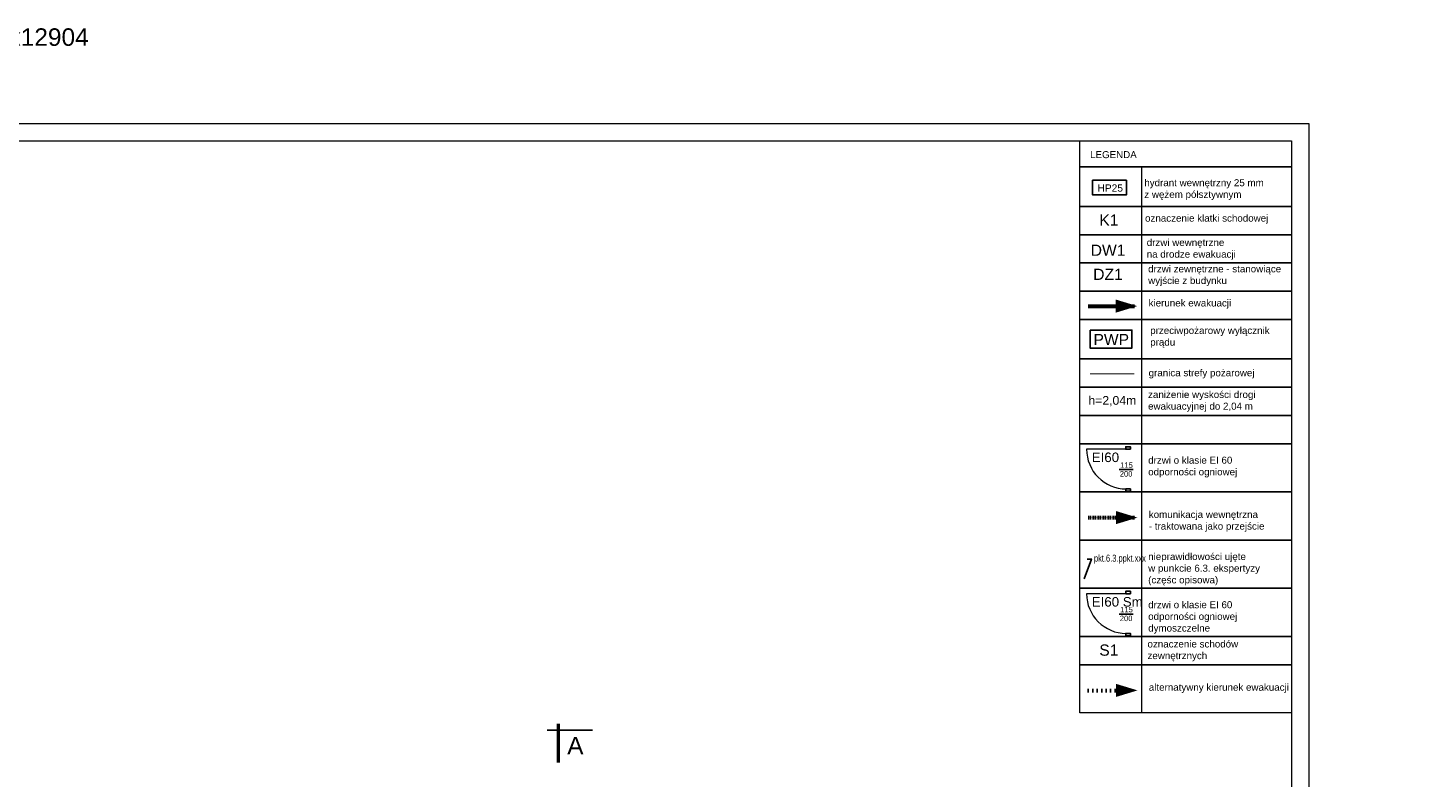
# Model space of a CAD drawing. Header units: millimetres. Extents: x 126553 to 403692, y -95821 to 38049.
# Tile 164 of 256: x 223207 to 227211, y 7775 to 9918. Entities that reach past the tile are written whole.
import ezdxf
from ezdxf import colors
from ezdxf.entities.mleader import LeaderData, LeaderLine
from ezdxf.math import Vec2, Vec3

# ---------------------------------------------------------------- set-up
doc = ezdxf.new("R2010")
doc.units = ezdxf.units.MM
for name, pattern in [('ACAD_ISO02W100', [15, 12, -3]), ('DASHDOT', [1, 0.5, -0.25, 0, -0.25]), ('DOTX2', [12.7, 0, -12.7])]:
    doc.linetypes.add(name, pattern=pattern)
for name, color, linetype, lineweight in [('_(06 GRUBA)', 7, 'Continuous', 40), ('A-opis', 7, 'Continuous', 18), ('docieplenie', 6, 'Continuous', 18), ('ewakaucja', 3, 'Continuous', 50), ('opisy', 7, 'Continuous', 18), ('ramki', 250, 'Continuous', 13), ('WAW_P-POŻ', 10, 'Continuous', 9), ('WYMIAR', 7, 'Continuous', 18), ('wymiarowanie', 7, 'Continuous', 18), ('ściany', 7, 'Continuous', 0), ('ŚCIANY GRUBE', 7, 'Continuous', 20)]:
    doc.layers.add(name, color=color, linetype=linetype, lineweight=lineweight)
for name, color, linetype in [('Opisy - Teksty', 7, 'Continuous'), ('WENTYLE_WADLIWE', 1, 'Continuous'), ('WIDOK', 7, 'Continuous')]:
    doc.layers.add(name, color=color, linetype=linetype)
doc.styles.add('Arial', font='arial.ttf')
doc.styles.add('GENERATED_STYLE_2', font='arial.ttf')
doc.styles.add('ROMANS', font='romans.shx', dxfattribs={"width": 0.7})

msp = doc.modelspace()

# ---------------------------------------------------------------- linework, layer by layer
at = {"color": 1}
msp.add_lwpolyline([(226251.30582, 9483.17862), (226348.16486, 9483.17862), (226348.16486, 9441.31742), (226251.30582, 9441.31742)], close=True, dxfattribs=at)
at = {"layer": '_(06 GRUBA)', "color": 3}
for points in [[(226379.41461, 9123.47335, 0, 37.5, 0), (226317.71137, 9123.47335, 37.5, 37.5, 0)], [(226379.93683, 8519.10906, 0, 37.5, 0), (226318.23358, 8519.10906, 37.5, 37.5, 0)], [(226379.93683, 8025.31401, 0, 37.5, 0), (226318.23358, 8025.31401, 37.5, 37.5, 0)]]:
    msp.add_lwpolyline(points, format="xyseb", dxfattribs=at)
at = {"layer": '_(06 GRUBA)', "color": 1, "lineweight": -2}
msp.add_lwpolyline([(226244.18141, 9054.75163), (226363.87817, 9054.75163), (226363.87817, 9003.57433), (226244.18141, 9003.57433)], close=True, dxfattribs=at)
at = {"layer": '_(06 GRUBA)', "color": 7, "lineweight": -2}
for points in [[(226359.65594, 8714.61565), (226346.3953, 8714.61565), (226346.3953, 8721.47139), (226359.65594, 8721.47139)], [(226359.65594, 8594.15018), (226346.3953, 8594.15018), (226346.3953, 8601.00592), (226359.65594, 8601.00592)], [(226359.65594, 8301.61894), (226346.3953, 8301.61894), (226346.3953, 8308.47468), (226359.65594, 8308.47468)], [(226359.65594, 8181.15346), (226346.3953, 8181.15346), (226346.3953, 8188.0092), (226359.65594, 8188.0092)]]:
    msp.add_lwpolyline(points, close=True, dxfattribs=at)
for points in [[(226327.33499, 8656.19958), (226367.54986, 8656.19958)], [(226327.33499, 8243.20286), (226367.54986, 8243.20286)]]:
    msp.add_lwpolyline(points, dxfattribs=at)
at = {"layer": 'docieplenie', "color": 0, "lineweight": 0}
for points in [[(226347.65594, 8714.61565), (226234.05594, 8714.61565)], [(226347.65594, 8301.61894), (226234.05594, 8301.61894)]]:
    msp.add_lwpolyline(points, dxfattribs=at)
for centre in [(226347.67354, 8714.62352), (226347.67354, 8301.6268)]:
    msp.add_arc(centre, 113.6176, 180.00396703, 269.99112301, dxfattribs=at)
at = {"layer": 'ewakaucja', "color": 3, "lineweight": 60}
msp.add_lwpolyline([(226238.48784, 9123.47335), (226371.14946, 9123.47335)], dxfattribs=at)
at = {"layer": 'ewakaucja', "color": 3, "linetype": 'DASHDOT', "lineweight": 60}
msp.add_lwpolyline([(226239.01005, 8519.10906), (226371.67168, 8519.10906)], dxfattribs=at)
at = {"layer": 'ramki', "color": 0, "ltscale": 0.6}
for points in [[(213966.30998, 9645.64919), (226870.0253, 9645.64919), (226870.0253, 5445.64919), (213966.30998, 5445.64919)], [(214166.30998, 9595.64919), (226820.0253, 9595.64919), (226820.0253, 5495.64919), (214166.30998, 5495.64919)]]:
    msp.add_lwpolyline(points, close=True, dxfattribs=at)
at = {"layer": 'ramki', "color": 3, "linetype": 'DOTX2', "lineweight": 60}
msp.add_lwpolyline([(226239.01005, 8025.31401), (226371.67168, 8025.31401)], dxfattribs=at)
at = {"layer": 'WAW_P-POŻ', "color": 1, "linetype": 'ACAD_ISO02W100', "ltscale": 2, "true_color": 0xff0000, "const_width": 3}
msp.add_lwpolyline([(226243.94799, 8929.64785), (226370.69461, 8929.64785)], dxfattribs=at)
at = {"layer": 'WIDOK', "color": 0}
msp.add_line((224691.95581, 7911.48475), (224820.81983, 7911.48475), dxfattribs=at)
at = {"layer": 'WIDOK', "color": 0, "lineweight": 100, "const_width": 10}
msp.add_lwpolyline([(224723.59955, 7929.88559), (224723.59955, 7819.21491)], dxfattribs=at)
at = {"layer": 'wymiarowanie', "ltscale": 4}
for points in [[(226214.57109, 9595.64919), (226820.0253, 9595.64919), (226820.0253, 9521.34428), (226214.57109, 9521.34428)], [(226214.57109, 9521.34428), (226820.0253, 9521.34428), (226820.0253, 9408.29196), (226214.57109, 9408.29196)], [(226214.57109, 9408.29196), (226820.0253, 9408.29196), (226820.0253, 9327.49363), (226214.57109, 9327.49363)], [(226214.57109, 9327.49363), (226820.0253, 9327.49363), (226820.0253, 9246.6953), (226214.57109, 9246.6953)], [(226214.57109, 9246.6953), (226820.0253, 9246.6953), (226820.0253, 9165.89697), (226214.57109, 9165.89697)], [(226214.57109, 9165.89697), (226820.0253, 9165.89697), (226820.0253, 9085.09864), (226214.57109, 9085.09864)], [(226214.57109, 9085.09864), (226820.0253, 9085.09864), (226820.0253, 8972.4775), (226214.57109, 8972.4775)], [(226214.57109, 8972.4775), (226820.0253, 8972.4775), (226820.0253, 8891.67917), (226214.57109, 8891.67917)], [(226214.57109, 8891.67917), (226820.0253, 8891.67917), (226820.0253, 8810.88084), (226214.57109, 8810.88084)], [(226214.57109, 8810.88084), (226820.0253, 8810.88084), (226820.0253, 8730.08251), (226214.57109, 8730.08251)], [(226214.57109, 8730.08251), (226820.0253, 8730.08251), (226820.0253, 8592.41694), (226214.57109, 8592.41694)], [(226214.57109, 8592.41694), (226820.0253, 8592.41694), (226820.0253, 8454.75137), (226214.57109, 8454.75137)], [(226214.57109, 8454.75137), (226820.0253, 8454.75137), (226820.0253, 8317.08579), (226214.57109, 8317.08579)], [(226214.57109, 8317.08579), (226820.0253, 8317.08579), (226820.0253, 8179.42022), (226214.57109, 8179.42022)], [(226214.57109, 8179.42022), (226820.0253, 8179.42022), (226820.0253, 8098.62189), (226214.57109, 8098.62189)], [(226214.57109, 8098.62189), (226820.0253, 8098.62189), (226820.0253, 7960.95632), (226214.57109, 7960.95632)]]:
    msp.add_lwpolyline(points, close=True, dxfattribs=at)
for points in [[(226391.27241, 9521.34428), (226391.27241, 8745.18308)], [(226391.27241, 9100.63039), (226391.27241, 7960.95632)]]:
    msp.add_lwpolyline(points, dxfattribs=at)
at = {"layer": 'ŚCIANY GRUBE', "color": 0}
for p, q in [((226359.65594, 8714.61565), (226347.65594, 8714.61565)), ((226359.65594, 8601.00592), (226347.65594, 8601.00592)), ((226359.65594, 8301.61894), (226347.65594, 8301.61894))]:
    msp.add_line(p, q, dxfattribs=at)

# ---------------------------------------------------------------- texts
at = {"layer": 'A-opis', "color": 0, "insert": (222929.76925, 9917.23596), "char_height": 50, "width": 1752.6078, "attachment_point": 1}
msp.add_mtext('{\\fArial|b0|i0|c238|p34;A2 420x12904}', dxfattribs=at)
at = {"layer": 'opisy', "color": 7, "char_height": 20, "attachment_point": 1}
for s, width, heights, insert in [('{\\f@Arial Unicode MS|b0|i0|c238|p34;LEGENDA}', 836.2526896, [20.68213], (226244.11364, 9566.29275)), ('{\\f@Arial Unicode MS|b0|i0|c238|p34;  \\Phydrant wewnętrzny 25 mm \\Pz wężem półsztywnym \\P }', 4774.7980145, [924.80725], (226399.27417, 9519.39668)), ('\\pi-4,l6,t6,8;{\\f@Arial Unicode MS|b0|i0|c238|p34; oznaczenie klatki schodowej} ', 5017.184285, [637.10781], (226391.64745, 9384.82674)), ('\\pi-4,l6,t6,8;{\\f@Arial Unicode MS|b0|i0|c238|p34;drzwi wewnętrzne \\Pna drodze ewakuacji}', 4802.7213699, [151.70947], (226404.16696, 9315.2872)), ('\\pi-40,l60,t80;{\\f@Arial Unicode MS|b0|i0|c238|p34;drzwi zewnętrzne - stanowiące \\Pwyjście z budynku } ', 4002.0604188, [151.70947], (226390.22161, 9239.85521)), ('\\pi-40,l60,t80;{\\f@Arial Unicode MS|b0|i0|c238|p34;kierunek ewakuacji } ', 4002.0604188, [151.70947], (226391.64745, 9142.43175)), ('\\pi-40,l60,t80;{\\f@Arial Unicode MS|b0|i0|c238|p34;przeciwpożarowy wyłącznik \\Pprądu}', 4002.0604188, [151.70947], (226396.10882, 9063.93372)), ('\\pi-40,l60,t80;{\\f@Arial Unicode MS|b0|i0|c238|p34;granica strefy pożarowej}', 4002.0604188, [151.70947], (226391.64745, 8942.88445)), ('\\pi-40,l60,t80;{\\f@Arial Unicode MS|b0|i0|c238|p34;zaniżenie wyskości drogi \\Pewakuacyjnej do 2,04 m}', 4002.0604188, [151.70947], (226389.98424, 8880.81391)), ('\\pi-40,l60,t80;{\\f@Arial Unicode MS|b0|i0|c238|p34;drzwi o klasie EI 60 \\Podporności ogniowej}', 4002.0604188, [151.70947], (226390.32681, 8693.14434)), ('\\pi-40,l60,t80;{\\f@Arial Unicode MS|b0|i0|c238|p34;komunikacja wewnętrzna \\P- traktowana jako przejście} ', 4002.0604188, [151.70947], (226392.16967, 8538.06746)), ('\\pi-40,l60,t80;{\\f@Arial Unicode MS|b0|i0|c238|p34;nieprawidłowości ujęte \\Pw punkcie 6.3. ekspertyzy \\P(częśc opisowa)}', 4002.0604188, [151.70947], (226390.32681, 8417.8132)), ('\\pi-40,l60,t80;{\\f@Arial Unicode MS|b0|i0|c238|p34;drzwi o klasie EI 60 \\Podporności ogniowej\\Pdymoszczelne}', 4002.0604188, [151.70947], (226390.32681, 8280.14762)), ('\\pi-4,l6,t6,8;{\\f@Arial Unicode MS|b0|i0|c238|p34; oznaczenie schodów \\P zewnętrznych} ', 5017.184285, [637.10781], (226398.60457, 8167.93357)), ('\\pi-40,l60,t80;{\\f@Arial Unicode MS|b0|i0|c238|p34;alternatywny kierunek ewakuacji} ', 4002.0604188, [151.70947], (226392.16967, 8044.27241))]:
    msp.add_mtext_dynamic_manual_height_columns(s, width=width, gutter_width=12.5, heights=heights, dxfattribs=dict(at, insert=insert))
at = {"layer": 'opisy', "color": 0, "char_height": 15.68, "width": 11.13, "attachment_point": 1}
for s, insert in [('200', (226329.1527, 8651.93092)), ('115', (226330.34058, 8677.07391)), ('115', (226330.34058, 8264.07719)), ('200', (226329.1527, 8238.9342))]:
    msp.add_mtext(s, dxfattribs=dict(at, insert=insert))
at = {"layer": 'Opisy - Teksty', "color": 5, "linetype": 'Continuous', "char_height": 32, "attachment_point": 2, "style": 'GENERATED_STYLE_2'}
for s, insert in [('K1', (226297.86564, 9385.32787)), ('DW1', (226295.60795, 9299.14373)), ('DZ1', (226295.34611, 9230.29558)), ('{\\C1;PWP}', (226304.74199, 9043.8787)), ('S1', (226297.86564, 8156.45614))]:
    msp.add_mtext(s, dxfattribs=dict(at, insert=insert))
at = {"layer": 'WENTYLE_WADLIWE', "color": 1, "true_color": 0xff0000, "char_height": 27.2, "attachment_point": 1, "style": 'Arial'}
for s, insert, width in [('EI60', (226249.00948, 8704.98495), 44.4174403), ('EI60 {\\C5;Sm}', (226249.00948, 8291.98823), 171.99228)]:
    msp.add_mtext(s, dxfattribs=dict(at, insert=insert, width=width))
at = {"layer": 'WYMIAR', "color": 1, "insert": (226239.40325, 8866.49463), "char_height": 25, "width": 419.0808, "attachment_point": 1}
msp.add_mtext('{\\f@Arial Unicode MS|b0|i0|c238|p34;h=2,04m}', dxfattribs=at)
at = {"layer": 'WYMIAR', "color": 0, "insert": (224729.43524, 7842.34342), "char_height": 50, "width": 218.7, "attachment_point": 7}
msp.add_mtext('{\\fArial|b0|i0|c238|p34; A}', dxfattribs=at)
at = {"layer": 'ściany', "color": 1, "insert": (226265.58494, 9471.27674), "char_height": 20.8, "attachment_point": 1}
msp.add_mtext_dynamic_manual_height_columns('\\pt208;{\\f@Arial Unicode MS|b0|i0|c238|p34;HP25}', width=232.8976775, gutter_width=12.5, heights=[20.68213], dxfattribs=at)

# ---------------------------------------------------------------- leaders
at = {"layer": '_(06 GRUBA)', "color": 6, "lineweight": -2}
ml = msp.add_multileader_mtext('Standard', dxfattribs=at)
ml.set_content('{\\f@Arial Unicode MS|b0|i0|c238|p34;\\C6;pkt.6.3.ppkt.xxx}', color=6, style='ROMANS')
ml.set_leader_properties()
ml.build(insert=Vec2(0, 0))
ml.multileader.update_dxf_attribs({"text_right_attachment_type": 6, "dogleg_length": 0.36, "arrow_head_size": 12, "scale": 3})
ctx = ml.context
ctx.base_point, ctx.scale, ctx.char_height, ctx.arrow_head_size, ctx.landing_gap_size, ctx.plane_origin = Vec3(226249.26533, 8400.31879), 3, 20, 12, 6, Vec3(226097.92441, 7788.91618)
ctx.right_attachment = 6
notes = []
notes.append((ctx, [(0, (1, 1, 0), (226248.18533, 8400.31879), (1, 0), 1.08, [(3, [(226248.18533, 8400.31879), (226244.6227, 8400.31522), (226248.18533, 8400.31879), (226227.37018, 8344.16716)], 0, [])])]))
ctx.mtext.insert, ctx.mtext.flow_direction = Vec3(226255.26533, 8413.10188), 5
for ctx, leaders in notes:
    for number, flags, end, landing, length, lines in leaders:
        leader = LeaderData()
        leader.index, (leader.has_last_leader_line, leader.has_dogleg_vector, leader.attachment_direction) = number, flags
        leader.last_leader_point, leader.dogleg_vector, leader.dogleg_length = Vec3(end), Vec3(landing), length
        for number, points, colour, breaks in lines:
            line = LeaderLine()
            line.index, line.vertices, line.color, line.breaks = number, Vec3.list(points), colors.encode_raw_color(colour), breaks
            leader.lines.append(line)
        ctx.leaders.append(leader)

doc.saveas('drawing.dxf')
